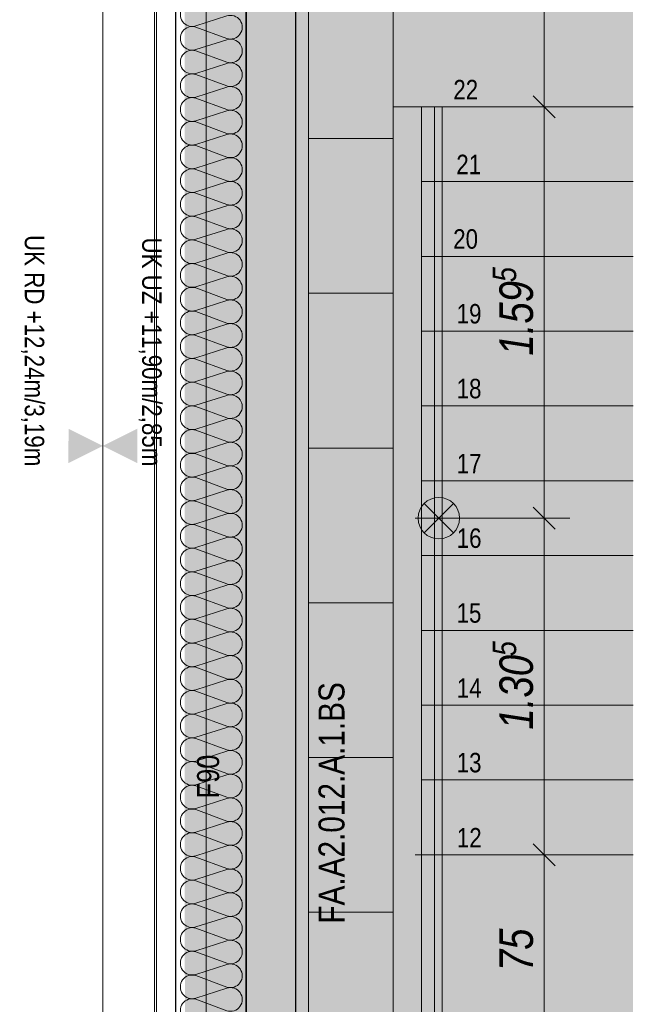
# Model space of a CAD drawing. Extents: x -620 to 300, y 62 to 1112.
# Tile 151 of 226: x 29 to 77, y 449 to 526. Entities that reach past the tile are written whole.
import ezdxf
from ezdxf.lldxf.tags import DXFTag

# ---------------------------------------------------------------- set-up
doc = ezdxf.new("R2010")
doc.units = 0
doc.layers.get('0').update_dxf_attribs({"lineweight": 13})
for name, color, linetype, lineweight, true_color in [('00_ E_ST_Handlaufleuchte', 7, 'Continuous', 13, 0xb2b200), ('00_E_ST_Handlaufleuchte_Bem', 7, 'Continuous', 5, 0x7d7d00), ('00_E_ST_Handlaufleuchte_Kabel', 3, 'Continuous', 18, 0x00ff00), ('00_E_ST_Handlaufleuchte–Handlauf-Position', 7, 'Continuous', 5, 0x0000b2), ('30 -33 Aussenwände- 7 Fassade_ Elemente', 7, 'Continuous', 9, 0x00aacc), ('30 -35 Decken- 1 Konstruktion-Träger- Stahlbeton', 7, 'Continuous', 13, 0x33aa00), ('30 -35 Decken- 2.2 Treppen Außen', 9, 'Continuous', 9, 0x808080), ('60- 61 allgemeine Ausstattung- 4 Terrassen', 9, 'Continuous', 9, 0x808080), ('70 -72 Beschriftung- 1 Beschriftung allgemein', 7, 'Continuous', 9, 0xff6633), ('70 -76 Bemaßung- 2 Allgemein', 9, 'Continuous', 5, 0x808080), ('iwb_Layout BA_Markierung', 7, 'Continuous', 9, 0xbadcdc)]:
    doc.layers.add(name, color=color, linetype=linetype, lineweight=lineweight, true_color=true_color)
doc.layers.add('70 -71 Achsen- 1 Gebäudeachsen', color=7, linetype='STRICHPUNKT2-A06CPVSFL0', lineweight=18)
doc.layers.add('70 -75 Raumstempel- 3 Wandstempel', color=7, linetype='Continuous', lineweight=50)
doc.styles.get("Standard").update_dxf_attribs({"font": 'ARIALN.TTF'})
tags = doc.linetypes.add('grob-A06CPVSAL0', pattern=[14, 3, -8, 3]).pattern_tags.tags
tags[8:9] = [DXFTag(74, 4), DXFTag(75, 0), DXFTag(340, '0'), DXFTag(46, 0.0), DXFTag(50, 0.0), DXFTag(44, 0.0), DXFTag(45, 0.0)]
tags[6:7] = [DXFTag(74, 4), DXFTag(75, 0), DXFTag(340, '0'), DXFTag(46, 0.0), DXFTag(50, 0.0), DXFTag(44, 0.0), DXFTag(45, 0.0)]
tags[4:5] = [DXFTag(74, 4), DXFTag(75, 0), DXFTag(340, '0'), DXFTag(46, 0.0), DXFTag(50, 0.0), DXFTag(44, 0.0), DXFTag(45, 0.0)]
tags = doc.linetypes.add('STRICHPUNKT2-A06CPVSFL0', pattern=[12.7, 6.35, -3.175, 0, -3.175]).pattern_tags.tags
tags[10:11] = [DXFTag(74, 4), DXFTag(75, 0), DXFTag(340, '0'), DXFTag(46, 0.0), DXFTag(50, 0.0), DXFTag(44, 0.0), DXFTag(45, 0.0)]
tags[8:9] = [DXFTag(74, 4), DXFTag(75, 0), DXFTag(340, '0'), DXFTag(46, 0.0), DXFTag(50, 0.0), DXFTag(44, 0.0), DXFTag(45, 0.0)]
tags[6:7] = [DXFTag(74, 4), DXFTag(75, 0), DXFTag(340, '0'), DXFTag(46, 0.0), DXFTag(50, 0.0), DXFTag(44, 0.0), DXFTag(45, 0.0)]
tags[4:5] = [DXFTag(74, 4), DXFTag(75, 0), DXFTag(340, '0'), DXFTag(46, 0.0), DXFTag(50, 0.0), DXFTag(44, 0.0), DXFTag(45, 0.0)]

# ---------------------------------------------------------------- blocks, each defined once
blk = doc.blocks.new('Polygon-A06CPVS4L0')
at = {"color": 0, "linetype": 'ByBlock', "lineweight": -2, "ltscale": 0.13}
blk.add_solid([(41.831, 86.61), (41.664, 1083.814), (76.501, 86.518), (76.501, 1083.814)], dxfattribs=at)
blk = doc.blocks.new('Referenz-A06CPVSGL0')
at = {"layer": '30 -33 Aussenwände- 7 Fassade_ Elemente', "color": 0, "linetype": 'Continuous', "lineweight": 25, "ltscale": 0.25}
for p, q in [((46.521, 549.453), (46.521, 384.453)), ((41.061, 388.953), (41.061, 544.953)), ((46.521, 389.453), (46.521, 544.453)), ((50.361, 544.453), (50.361, 389.453))]:
    blk.add_line(p, q, dxfattribs=at)
at = {"layer": '30 -33 Aussenwände- 7 Fassade_ Elemente', "color": 0, "linetype": 'grob-A06CPVSAL0', "ltscale": 0.13}
blk.add_line((57.921, 518.853), (57.921, 548.653), dxfattribs=at)
at = {"layer": '30 -33 Aussenwände- 7 Fassade_ Elemente', "color": 0, "linetype": 'Continuous', "ltscale": 0.13}
for p, q in [((51.361, 385.853), (51.361, 548.053)), ((39.561, 544.953), (39.561, 388.953)), ((45.021, 525.892), (42.621, 525.12)), ((42.621, 525.03), (45.021, 524.143)), ((45.021, 524.053), (42.621, 523.282)), ((42.621, 523.192), (45.021, 522.304)), ((45.021, 522.214), (42.621, 521.443)), ((42.621, 521.353), (45.021, 520.466)), ((45.021, 520.376), (42.621, 519.605)), ((42.621, 519.515), (45.021, 518.627)), ((45.021, 518.537), (42.621, 517.766)), ((42.621, 517.676), (45.021, 516.789)), ((45.021, 516.699), (42.621, 515.928)), ((42.621, 515.838), (45.021, 514.95)), ((45.021, 514.86), (42.621, 514.089)), ((42.621, 513.999), (45.021, 513.112)), ((45.021, 513.022), (42.621, 512.251)), ((42.621, 512.161), (45.021, 511.273)), ((45.021, 511.183), (42.621, 510.412)), ((42.621, 510.322), (45.021, 509.435)), ((45.021, 509.345), (42.621, 508.573)), ((42.621, 508.483), (45.021, 507.596)), ((45.021, 507.506), (42.621, 506.735)), ((42.621, 506.645), (45.021, 505.758)), ((45.021, 505.668), (42.621, 504.896)), ((42.621, 504.806), (45.021, 503.919)), ((45.021, 503.829), (42.621, 503.058)), ((42.621, 502.968), (45.021, 502.081)), ((45.021, 501.991), (42.621, 501.219)), ((42.621, 501.129), (45.021, 500.242)), ((45.021, 500.152), (42.621, 499.381)), ((42.621, 499.291), (45.021, 498.404)), ((45.021, 498.314), (42.621, 497.542)), ((42.621, 497.452), (45.021, 496.565)), ((45.021, 496.475), (42.621, 495.704)), ((42.621, 495.614), (45.021, 494.727)), ((45.021, 494.637), (42.621, 493.865)), ((42.621, 493.775), (45.021, 492.888)), ((45.021, 492.798), (42.621, 492.027)), ((42.621, 491.937), (45.021, 491.05)), ((45.021, 490.96), (42.621, 490.188)), ((42.621, 490.098), (45.021, 489.211)), ((45.021, 489.121), (42.621, 488.35)), ((42.621, 488.26), (45.021, 487.372)), ((45.021, 487.282), (42.621, 486.511)), ((42.621, 486.421), (45.021, 485.534)), ((45.021, 485.444), (42.621, 484.673)), ((42.621, 484.583), (45.021, 483.695)), ((45.021, 483.605), (42.621, 482.834)), ((42.621, 482.744), (45.021, 481.857)), ((45.021, 481.767), (42.621, 480.996)), ((42.621, 480.906), (45.021, 480.018)), ((45.021, 479.928), (42.621, 479.157)), ((42.621, 479.067), (45.021, 478.18)), ((45.021, 478.09), (42.621, 477.319)), ((42.621, 477.229), (45.021, 476.341)), ((45.021, 476.251), (42.621, 475.48)), ((42.621, 475.39), (45.021, 474.503)), ((45.021, 474.413), (42.621, 473.641)), ((42.621, 473.551), (45.021, 472.664)), ((45.021, 472.574), (42.621, 471.803)), ((42.621, 471.713), (45.021, 470.826)), ((45.021, 470.736), (42.621, 469.964)), ((42.621, 469.874), (45.021, 468.987)), ((45.021, 468.897), (42.621, 468.126)), ((42.621, 468.036), (45.021, 467.149)), ((45.021, 467.059), (42.621, 466.287)), ((42.621, 466.197), (45.021, 465.31)), ((45.021, 465.22), (42.621, 464.449)), ((42.621, 464.359), (45.021, 463.472)), ((45.021, 463.382), (42.621, 462.61)), ((42.621, 462.52), (45.021, 461.633)), ((45.021, 461.543), (42.621, 460.772)), ((42.621, 460.682), (45.021, 459.795)), ((45.021, 459.705), (42.621, 458.933)), ((42.621, 458.843), (45.021, 457.956)), ((45.021, 457.866), (42.621, 457.095)), ((42.621, 457.005), (45.021, 456.117)), ((45.021, 456.027), (42.621, 455.256)), ((42.621, 455.166), (45.021, 454.279)), ((45.021, 454.189), (42.621, 453.418)), ((42.621, 453.328), (45.021, 452.44)), ((45.021, 452.35), (42.621, 451.579)), ((42.621, 451.489), (45.021, 450.602)), ((45.021, 450.512), (42.621, 449.741)), ((42.621, 449.651), (45.021, 448.763))]:
    blk.add_line(p, q, dxfattribs=at)
for centre, major_axis, end_param in [((42.34, 525.994), (0.282, 0.874), 3.765224), ((45.303, 525.017), (-0.282, -0.874), 3.764652), ((42.34, 524.156), (0.282, 0.874), 3.765224), ((45.303, 523.179), (-0.282, -0.874), 3.764652), ((42.34, 522.317), (0.282, 0.874), 3.765224), ((45.303, 521.34), (-0.282, -0.874), 3.764652), ((42.34, 520.479), (0.282, 0.874), 3.765224), ((45.303, 519.502), (-0.282, -0.874), 3.764652), ((42.34, 518.64), (0.282, 0.874), 3.765224), ((45.303, 517.663), (-0.282, -0.874), 3.764652), ((42.34, 516.802), (0.282, 0.874), 3.765224), ((45.303, 515.825), (-0.282, -0.874), 3.764652), ((42.34, 514.963), (0.282, 0.874), 3.765224), ((45.303, 513.986), (-0.282, -0.874), 3.764652), ((42.34, 513.125), (0.282, 0.874), 3.765224), ((45.303, 512.148), (-0.282, -0.874), 3.764652), ((42.34, 511.286), (0.282, 0.874), 3.765224), ((45.303, 510.309), (-0.282, -0.874), 3.764652), ((42.34, 509.448), (0.282, 0.874), 3.765224), ((45.303, 508.471), (-0.282, -0.874), 3.764652), ((42.34, 507.609), (0.282, 0.874), 3.765224), ((45.303, 506.632), (-0.282, -0.874), 3.764652), ((42.34, 505.771), (0.282, 0.874), 3.765224), ((45.303, 504.793), (-0.282, -0.874), 3.764652), ((42.34, 503.932), (0.282, 0.874), 3.765224), ((45.303, 502.955), (-0.282, -0.874), 3.764652), ((42.34, 502.094), (0.282, 0.874), 3.765224), ((45.303, 501.116), (-0.282, -0.874), 3.764652), ((42.34, 500.255), (0.282, 0.874), 3.765224), ((45.303, 499.278), (-0.282, -0.874), 3.764652), ((42.34, 498.417), (0.282, 0.874), 3.765224), ((45.303, 497.439), (-0.282, -0.874), 3.764652), ((42.34, 496.578), (0.282, 0.874), 3.765224), ((45.303, 495.601), (-0.282, -0.874), 3.764652), ((42.34, 494.74), (0.282, 0.874), 3.765224), ((45.303, 493.762), (-0.282, -0.874), 3.764652), ((42.34, 492.901), (0.282, 0.874), 3.765224), ((45.303, 491.924), (-0.282, -0.874), 3.764652), ((42.34, 491.062), (0.282, 0.874), 3.765224), ((45.303, 490.085), (-0.282, -0.874), 3.764652), ((42.34, 489.224), (0.282, 0.874), 3.765224), ((45.303, 488.247), (-0.282, -0.874), 3.764652), ((42.34, 487.385), (0.282, 0.874), 3.765224), ((45.303, 486.408), (-0.282, -0.874), 3.764652), ((42.34, 485.547), (0.282, 0.874), 3.765224), ((45.303, 484.57), (-0.282, -0.874), 3.764652), ((42.34, 483.708), (0.282, 0.874), 3.765224), ((45.303, 482.731), (-0.282, -0.874), 3.764652), ((42.34, 481.87), (0.282, 0.874), 3.765224), ((45.303, 480.893), (-0.282, -0.874), 3.764652), ((42.34, 480.031), (0.282, 0.874), 3.765224), ((45.303, 479.054), (-0.282, -0.874), 3.764652), ((42.34, 478.193), (0.282, 0.874), 3.765224), ((45.303, 477.216), (-0.282, -0.874), 3.764652), ((42.34, 476.354), (0.282, 0.874), 3.765224), ((45.303, 475.377), (-0.282, -0.874), 3.764652), ((42.34, 474.516), (0.282, 0.874), 3.765224), ((45.303, 473.539), (-0.282, -0.874), 3.764652), ((42.34, 472.677), (0.282, 0.874), 3.765224), ((45.303, 471.7), (-0.282, -0.874), 3.764652), ((42.34, 470.839), (0.282, 0.874), 3.765224), ((45.303, 469.861), (-0.282, -0.874), 3.764652), ((42.34, 469), (0.282, 0.874), 3.765224), ((45.303, 468.023), (-0.282, -0.874), 3.764652), ((42.34, 467.162), (0.282, 0.874), 3.765224), ((45.303, 466.184), (-0.282, -0.874), 3.764652), ((42.34, 465.323), (0.282, 0.874), 3.765224), ((45.303, 464.346), (-0.282, -0.874), 3.764652), ((42.34, 463.485), (0.282, 0.874), 3.765224), ((45.303, 462.507), (-0.282, -0.874), 3.764652), ((42.34, 461.646), (0.282, 0.874), 3.765224), ((45.303, 460.669), (-0.282, -0.874), 3.764652), ((42.34, 459.807), (0.282, 0.874), 3.765224), ((45.303, 458.83), (-0.282, -0.874), 3.764652), ((42.34, 457.969), (0.282, 0.874), 3.765224), ((45.303, 456.992), (-0.282, -0.874), 3.764652), ((42.34, 456.13), (0.282, 0.874), 3.765224), ((45.303, 455.153), (-0.282, -0.874), 3.764652), ((42.34, 454.292), (0.282, 0.874), 3.765224), ((45.303, 453.315), (-0.282, -0.874), 3.764652), ((42.34, 452.453), (0.282, 0.874), 3.765224), ((45.303, 451.476), (-0.282, -0.874), 3.764652), ((42.34, 450.615), (0.282, 0.874), 3.765224), ((45.303, 449.638), (-0.282, -0.874), 3.764652), ((42.34, 448.776), (0.282, 0.874), 3.765224)]:
    blk.add_ellipse(centre, major_axis=major_axis, ratio=1, start_param=0, end_param=end_param, dxfattribs=at)
at = {"layer": '30 -35 Decken- 1 Konstruktion-Träger- Stahlbeton', "color": 0, "linetype": 'grob-A06CPVSAL0', "lineweight": -2, "ltscale": 0.13}
for p, q in [((35.421, 388.453), (35.421, 605.453)), ((43.421, 388.453), (43.421, 605.453))]:
    blk.add_line(p, q, dxfattribs=at)
at = {"layer": '30 -35 Decken- 2.2 Treppen Außen', "color": 0, "linetype": 'grob-A06CPVSAL0', "ltscale": 0.13}
for p, q in [((76.533, 518.853), (57.921, 518.853)), ((60.121, 518.853), (57.921, 518.853)), ((57.921, 518.853), (57.921, 408.962)), ((60.121, 513.053), (60.121, 518.853)), ((60.121, 408.494), (60.121, 518.853)), ((60.121, 507.253), (60.121, 513.053)), ((76.533, 513.053), (60.121, 513.053)), ((60.121, 501.453), (60.121, 507.253)), ((76.533, 507.253), (60.121, 507.253)), ((60.121, 495.653), (60.121, 501.453)), ((76.533, 501.453), (60.121, 501.453)), ((60.121, 489.853), (60.121, 495.653)), ((76.533, 495.653), (60.121, 495.653)), ((60.121, 484.053), (60.121, 489.853)), ((76.533, 489.853), (60.121, 489.853)), ((60.121, 478.253), (60.121, 484.053)), ((76.533, 484.053), (60.121, 484.053)), ((60.121, 472.453), (60.121, 478.253)), ((76.533, 478.253), (60.121, 478.253)), ((60.121, 466.653), (60.121, 472.453)), ((76.533, 472.453), (60.121, 472.453)), ((60.121, 460.853), (60.121, 466.653)), ((76.533, 466.653), (60.121, 466.653)), ((60.121, 430.853), (60.121, 460.853)), ((76.533, 460.853), (60.121, 460.853))]:
    blk.add_line(p, q, dxfattribs=at)
at = {"layer": '30 -35 Decken- 2.2 Treppen Außen', "color": 0, "linetype": 'Continuous', "ltscale": 0.13}
for p, q in [((57.921, 408.962), (57.921, 518.853)), ((57.921, 518.853), (60.121, 518.853)), ((60.121, 518.853), (60.121, 408.494)), ((61.121, 408.282), (61.121, 518.853)), ((61.121, 518.853), (61.721, 518.853)), ((61.721, 518.853), (61.721, 408.154))]:
    blk.add_line(p, q, dxfattribs=at)
at = {"layer": '60- 61 allgemeine Ausstattung- 4 Terrassen', "color": 0}
for p, q in [((51.361, 548.653), (51.361, 385.853)), ((57.921, 372.853), (57.921, 548.653)), ((51.361, 516.394), (57.921, 516.394)), ((51.361, 504.394), (57.921, 504.394)), ((51.361, 492.394), (57.921, 492.394)), ((51.361, 480.394), (57.921, 480.394)), ((51.361, 468.394), (57.921, 468.394)), ((51.361, 456.394), (57.921, 456.394))]:
    blk.add_line(p, q, dxfattribs=at)
at = {"layer": '60- 61 allgemeine Ausstattung- 4 Terrassen', "color": 0, "linetype": 'grob-A06CPVSAL0', "ltscale": 0.13}
blk.add_line((57.921, 518.853), (57.921, 548.653), dxfattribs=at)
at = {"layer": '70 -71 Achsen- 1 Gebäudeachsen', "color": 0, "linetype": 'STRICHPUNKT2-A06CPVSFL0', "ltscale": 0.18}
blk.add_line((39.421, 1084.393), (39.421, 84.953), dxfattribs=at)
at = {"layer": '70 -76 Bemaßung- 2 Allgemein', "color": 0, "lineweight": 0}
for points in [[(32.751, 491.221), (35.421, 492.553), (32.753, 493.892)], [(38.092, 491.221), (35.421, 492.553), (38.09, 493.892)]]:
    blk.add_solid(points, dxfattribs=at)
at = {"layer": '30 -35 Decken- 2.2 Treppen Außen', "color": 0, "linetype": 'ByBlock', "ltscale": 0.13, "char_height": 1.51033, "attachment_point": 1, "rotation": 0.001}
for s, insert in [('{\\fArial Narrow;22}', (62.581, 520.934)), ('{\\fArial Narrow;21}', (62.814, 515.134)), ('{\\fArial Narrow;20}', (62.572, 509.358)), ('{\\fArial Narrow;19}', (62.841, 503.558)), ('{\\fArial Narrow;18}', (62.841, 497.758)), ('{\\fArial Narrow;17}', (62.844, 491.934)), ('{\\fArial Narrow;16}', (62.844, 486.158)), ('{\\fArial Narrow;15}', (62.835, 480.358)), ('{\\fArial Narrow;14}', (62.85, 474.534)), ('{\\fArial Narrow;13}', (62.844, 468.758)), ('{\\fArial Narrow;12}', (62.853, 462.934))]:
    blk.add_mtext(s, dxfattribs=dict(at, insert=insert))
at = {"layer": '70 -72 Beschriftung- 1 Beschriftung allgemein', "color": 0, "linetype": 'Continuous', "ltscale": 0.13, "insert": (52.133, 455.517), "char_height": 2.01377, "attachment_point": 1, "rotation": 90}
blk.add_mtext('{\\fArial Narrow;FA.A2.012.A.1.BS}', dxfattribs=at)
at = {"layer": '70 -75 Raumstempel- 3 Wandstempel', "color": 0, "linetype": 'Continuous', "ltscale": 0.5, "insert": (42.718, 465.232), "char_height": 1.71171, "attachment_point": 1, "rotation": 90}
blk.add_mtext('{\\fArial Narrow;F90}', dxfattribs=at)
at = {"layer": '70 -76 Bemaßung- 2 Allgemein', "color": 0, "linetype": 'Continuous', "ltscale": 0.13, "char_height": 1.51033, "attachment_point": 1, "rotation": 270}
for s, insert in [('{\\fArial Narrow;UK RD +12,24m/3,19m}', (30.871, 508.906)), ('{\\fArial Narrow;UK UZ +11,90m/2,85m}', (39.972, 508.714))]:
    blk.add_mtext(s, dxfattribs=dict(at, insert=insert))
blk = doc.blocks.new('Blockreferenz-A06CPVTIL0')
at = {"lineweight": -2}
for points in [[(61.461, 486.953), (60.324, 488.09), (60.657, 488.346), (61.045, 488.506), (61.461, 488.561), (61.878, 488.506), (62.266, 488.346), (62.599, 488.09)], [(60.324, 485.816), (61.461, 486.953), (62.599, 485.816), (62.266, 485.56), (61.878, 485.4), (61.461, 485.345), (61.045, 485.4), (60.657, 485.56)]]:
    blk.add_hatch(color=0, dxfattribs=at).paths.add_polyline_path(points)
at = {"color": 0, "lineweight": -2}
for p, q in [((62.599, 485.816), (60.324, 488.09)), ((60.324, 485.816), (62.599, 488.09))]:
    blk.add_line(p, q, dxfattribs=at)
blk.add_circle((61.461, 486.953), 1.608, dxfattribs=at)
blk = doc.blocks.new('Maß-A06CPVUWL0')
at = {"color": 0, "linetype": 'ByBlock', "lineweight": -2, "ltscale": 0.13}
for p, q in [((68.773, 461.702), (70.47, 460.005)), ((71.621, 460.853), (59.621, 460.853)), ((69.621, 445.853), (69.621, 460.853)), ((68.773, 446.702), (70.47, 445.004)), ((71.621, 445.853), (59.621, 445.853))]:
    blk.add_line(p, q, dxfattribs=at)
at = {"color": 0, "linetype": 'ByBlock', "lineweight": -2, "ltscale": 0.13, "insert": (66.155, 451.827), "char_height": 2.6, "attachment_point": 1, "rotation": 90}
blk.add_mtext('{\\fArial Narrow|b0|i1;75}', dxfattribs=at)
blk = doc.blocks.new('Polygon-A06CPVVCL0')
at = {"linetype": 'ByBlock', "lineweight": -2, "ltscale": 0.13}
blk.add_hatch(color=0, dxfattribs=at).paths.add_polyline_path([(61.121, 372.853), (61.121, 551.853), (51.361, 551.853), (51.361, 552.653), (61.921, 552.653), (61.921, 372.853)])
blk = doc.blocks.new('Maß-A06CPVW2L0')
at = {"color": 0, "linetype": 'ByBlock', "lineweight": -2, "ltscale": 0.13}
for p, q in [((68.773, 487.802), (70.47, 486.104)), ((71.621, 486.953), (59.621, 486.953)), ((69.621, 460.853), (69.621, 486.953)), ((68.773, 461.702), (70.47, 460.005)), ((67.621, 460.853), (76.533, 460.853))]:
    blk.add_line(p, q, dxfattribs=at)
at = {"color": 0, "linetype": 'ByBlock', "lineweight": -2, "ltscale": 0.13, "attachment_point": 1, "rotation": 90}
for s, insert, char_height in [('{\\fArial Narrow|b0|i1;5}', (65.635, 476.261), 1.82), ('{\\fArial Narrow|b0|i1;1.30}', (66.155, 470.557), 2.6)]:
    blk.add_mtext(s, dxfattribs=dict(at, insert=insert, char_height=char_height))
blk = doc.blocks.new('Maß-A06CPVW4L0')
at = {"color": 0, "linetype": 'ByBlock', "lineweight": -2, "ltscale": 0.13}
for p, q in [((68.773, 519.702), (70.47, 518.005)), ((71.621, 518.853), (59.621, 518.853)), ((69.621, 486.953), (69.621, 518.853)), ((68.773, 487.802), (70.47, 486.104)), ((71.621, 486.953), (59.621, 486.953))]:
    blk.add_line(p, q, dxfattribs=at)
at = {"color": 0, "linetype": 'ByBlock', "lineweight": -2, "ltscale": 0.13, "attachment_point": 1, "rotation": 90}
for s, insert, char_height in [('{\\fArial Narrow|b0|i1;5}', (65.635, 505.264), 1.82), ('{\\fArial Narrow|b0|i1;1.59}', (66.155, 499.554), 2.6)]:
    blk.add_mtext(s, dxfattribs=dict(at, insert=insert, char_height=char_height))
blk = doc.blocks.new('Maß-A06CPVW6L0')
at = {"color": 0, "linetype": 'ByBlock', "lineweight": -2, "ltscale": 0.13}
for p, q in [((68.773, 539.692), (70.47, 537.995)), ((71.621, 538.843), (59.621, 538.843)), ((69.621, 518.853), (69.621, 538.843)), ((68.773, 519.702), (70.47, 518.005)), ((71.621, 518.853), (59.621, 518.853))]:
    blk.add_line(p, q, dxfattribs=at)
at = {"color": 0, "linetype": 'ByBlock', "lineweight": -2, "ltscale": 0.13, "insert": (66.155, 526.178), "char_height": 2.6, "attachment_point": 1, "rotation": 90}
blk.add_mtext('{\\fArial Narrow|b0|i1;1.00}', dxfattribs=at)
blk = doc.blocks.new('Polylinie-A06CPVZ0L0')
at = {"color": 0, "linetype": 'ByBlock', "lineweight": -2, "ltscale": 0.18}
for points in [[(61.361, 538.843), (61.561, 538.843), (61.361, 518.853), (61.561, 518.853)], [(61.361, 518.853), (61.561, 518.853), (61.361, 372.853), (61.561, 372.853)]]:
    blk.add_solid(points, dxfattribs=at)

msp = doc.modelspace()

# ---------------------------------------------------------------- block references
at = {"color": 8, "lineweight": 13, "ltscale": 0.13, "true_color": 0x808080}
msp.add_blockref('Referenz-A06CPVSGL0', (0, 0), dxfattribs=at)
at = {"layer": '00_ E_ST_Handlaufleuchte', "ltscale": 0.13}
msp.add_blockref('Blockreferenz-A06CPVTIL0', (0, 0), dxfattribs=at)
at = {"layer": '00_E_ST_Handlaufleuchte_Bem', "ltscale": 0.13}
for name in ['Maß-A06CPVW6L0', 'Maß-A06CPVW4L0', 'Maß-A06CPVW2L0', 'Maß-A06CPVUWL0']:
    msp.add_blockref(name, (0, 0), dxfattribs=at)
at = {"layer": '00_E_ST_Handlaufleuchte_Kabel', "ltscale": 0.18}
msp.add_blockref('Polylinie-A06CPVZ0L0', (0, 0), dxfattribs=at)
at = {"layer": '00_E_ST_Handlaufleuchte–Handlauf-Position', "ltscale": 0.13}
msp.add_blockref('Polygon-A06CPVVCL0', (0, 0), dxfattribs=at)
at = {"layer": 'iwb_Layout BA_Markierung', "ltscale": 0.13}
msp.add_blockref('Polygon-A06CPVS4L0', (0, 0), dxfattribs=at)

doc.saveas('drawing.dxf')
